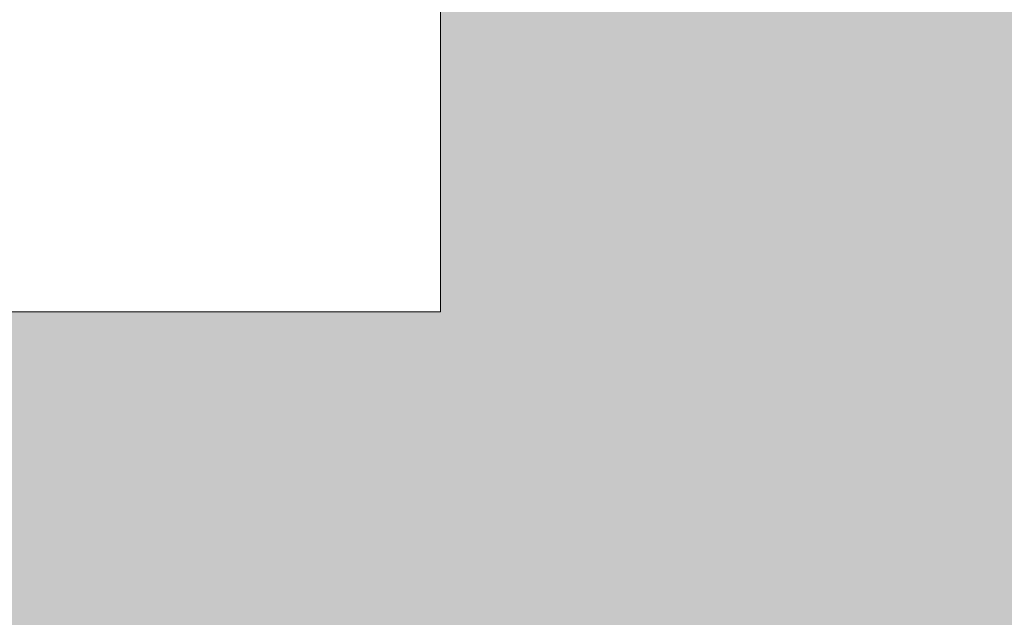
# Model space of a CAD drawing. Header units: millimetres. Extents: x 922208 to 1069538, y -182208 to -99877.
# Tile 177 of 256: x 997838 to 998489, y -166747 to -166352. Entities that reach past the tile are written whole.
import ezdxf

# ---------------------------------------------------------------- set-up
doc = ezdxf.new("R2010")
doc.units = ezdxf.units.MM
doc.header["$MEASUREMENT"] = 0
doc.linetypes.add('HIDDEN', pattern=[20, 10, -10])
for name, color, linetype, lineweight in [('IS_POWRÓT', 5, 'HIDDEN', 30), ('Nowe_220-A Ściany_Nr_pióra__19', 255, 'Continuous', 0), ('Nowe_220-A Ściany_Nr_pióra__20', 1, 'Continuous', 13), ('Nowe_220-A Ściany_Nr_pióra__27', 7, 'Continuous', 25)]:
    doc.layers.add(name, color=color, linetype=linetype, lineweight=lineweight)

# ---------------------------------------------------------------- blocks, each defined once
blk = doc.blocks.new('parter01')
at = {"layer": 'Nowe_220-A Ściany_Nr_pióra__19', "linetype": 'Continuous', "lineweight": 0}
for points in [[(998466.55073, -101090.02068), (998466.55073, -106860.02068), (998866.55073, -106860.02068), (998866.55073, -101090.02068)], [(998466.55073, -106860.02068), (998466.55073, -105260.02068), (998116.55073, -105260.02068), (998116.55073, -106860.02068)], [(995140.39011, -107210.02068), (999466.55073, -107210.02068), (999466.55073, -106860.02068), (995140.39011, -106860.02068)]]:
    blk.add_hatch(color=255, dxfattribs=at).paths.add_polyline_path(points)
at = {"layer": 'Nowe_220-A Ściany_Nr_pióra__20', "color": 1, "linetype": 'Continuous', "lineweight": 0}
for p, q in [((998116.55073, -106860.02068), (998116.55073, -105260.02068)), ((993100.39011, -106860.02068), (998116.55073, -106860.02068))]:
    blk.add_line(p, q, dxfattribs=at)
at = {"layer": 'Nowe_220-A Ściany_Nr_pióra__27', "color": 7, "linetype": 'Continuous', "lineweight": 0}
for points in [[(998116.55073, -105260.02068), (998116.55073, -106860.02068)], [(998116.55073, -106860.02068), (995140.39011, -106860.02068)]]:
    blk.add_lwpolyline(points, dxfattribs=at)

msp = doc.modelspace()

# ---------------------------------------------------------------- block references
at = {"layer": 'IS_POWRÓT', "color": 27, "linetype": 'ByBlock', "lineweight": 30}
msp.add_blockref('parter01', (0, -59685.16), dxfattribs=at)

doc.saveas('drawing.dxf')
